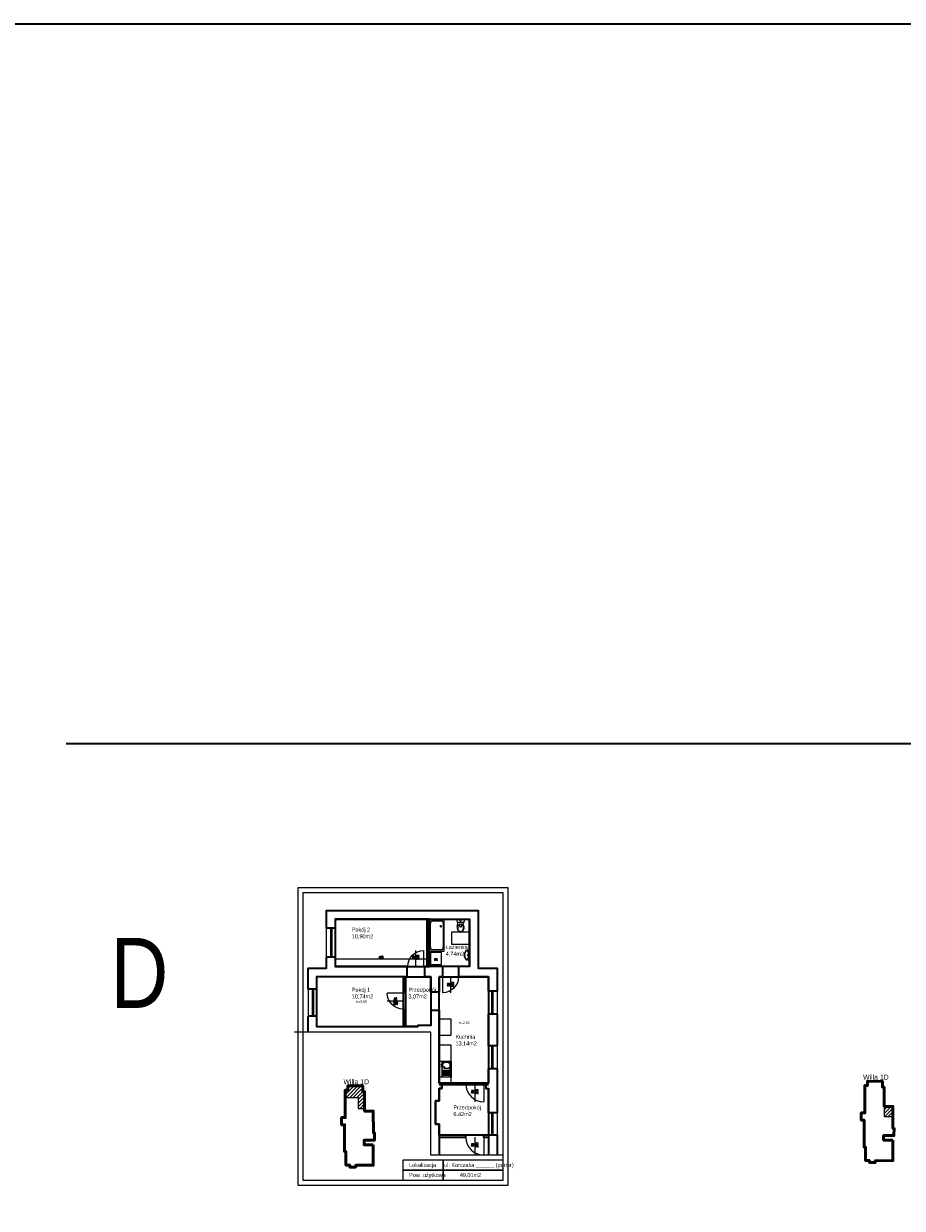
# Model space of a CAD drawing. Extents: x 33706 to 249013, y -74890 to 17912.
# Tile 12 of 175: x 55596 to 59983, y -10233 to -4316. Entities that reach past the tile are written whole.
import ezdxf
from ezdxf.lldxf.tags import DXFTag

# ---------------------------------------------------------------- set-up
doc = ezdxf.new("R2010")
doc.units = 0
doc.header["$MEASUREMENT"] = 0
for name, color, linetype, lineweight in [('_konstrukcja', 96, 'Continuous', 20), ('_stolarka', 1, 'Continuous', 13), ('A-ARM', 1, 'Continuous', 15), ('RAMKA', 13, 'Continuous', 25), ('wymiar', 3, 'Continuous', 13), ('ściany', 1, 'Continuous', 30)]:
    doc.layers.add(name, color=color, linetype=linetype, lineweight=lineweight)
doc.layers.add('Budynki', color=7, linetype='Continuous', lineweight=0, true_color=0x0a0909)
doc.styles.add('Arial narrow', font='ARIALN.TTF')
doc.styles.add('SIMPLEX', font='SIMPLEX.shx', dxfattribs={"width": 0.6})
doc.styles.get("Standard").update_dxf_attribs({"font": 'ARIALN.TTF'})
tags = doc.linetypes.add('HIDDEN', pattern=[0.375, 0.25, -0.125]).pattern_tags.tags
tags[6:7] = [DXFTag(74, 4), DXFTag(75, 0), DXFTag(340, '0'), DXFTag(46, 1.0), DXFTag(50, 0.0), DXFTag(44, 0.0), DXFTag(45, 0.0)]
tags[4:5] = [DXFTag(74, 4), DXFTag(75, 0), DXFTag(340, '0'), DXFTag(46, 1.0), DXFTag(50, 0.0), DXFTag(44, 0.0), DXFTag(45, 0.0)]
doc.dimstyles.new('1-50 cm', dxfattribs={"dimscale": 0.5, "dimtxt": 25, "dimasz": 10, "dimexe": 10, "dimexo": 25, "dimgap": 5, "dimtad": 1, "dimdec": 0, "dimdsep": 46, "dimtxsty": 'SIMPLEX', "dimblk": 'OBLIQUE', "dimcen": 0, "dimadec": 1, "dimazin": 0, "dimtfac": 0.028571, "dimtdec": 1, "dimtix": 1, "dimtmove": 1, "dimatfit": 2, "dimldrblk": 'DOT', "dimfxl": 30, "dimfxlon": 1, "dimtolj": 1, "dimlwe": -1, "dimarcsym": 0})

# ---------------------------------------------------------------- blocks, each defined once
blk = doc.blocks.new('wc')
at = {"layer": 'A-ARM', "color": 0}
for p, q in [((17.1, 0), (-17.1, 0)), ((-16.7, 35.7), (-13.5, 21.9)), ((-15, 17.5), (15, 17.5)), ((-13.8, 36.4), (-13.2, 33.7)), ((3.4, 26), (-3.4, 26)), ((13.8, 36.4), (13.2, 33.7)), ((16.7, 35.7), (13.5, 21.9))]:
    blk.add_line(p, q, dxfattribs=at)
at = {"layer": 'A-ARM', "color": 0, "linetype": 'HIDDEN', "lineweight": 13, "ltscale": 50}
blk.add_lwpolyline([(45, 65), (45, 125), (-45, 125), (-45, 65)], close=True, dxfattribs=at)
at = {"layer": 'A-ARM', "color": 0}
for points in [[(17.5, 42.5, 0.072039), (16.3, 50.8, 0.083339), (12.9, 57.8, 0.106661), (7.1, 63.1, 0.132138), (0, 65, 0.132138), (-7.1, 63.1, 0.106661), (-12.9, 57.8, 0.083339), (-16.3, 50.8, 0.072039), (-17.5, 42.5, 0.05824), (-16.7, 35.7, 0.083339)], [(14.5, 42.5, 0.072039), (13.4, 50, 0.083339), (10.5, 56, 0.106661), (5.6, 60.5, 0.132138), (0, 62, 0.132138), (-5.6, 60.5, 0.106661), (-10.5, 56, 0.083339), (-13.4, 50, 0.072039), (-14.5, 42.5, 0.05824), (-13.8, 36.4, 0.05824)], [(6.8, 26.6, 0.047502), (6.3, 31.2, 0.067446), (4.8, 35.2, 0.105232), (2.3, 38.2, 0.168531), (0, 39, 0.168531), (-2.3, 38.2, 0.105232), (-4.8, 35.2, 0.067446), (-6.3, 31.2, 0.047502), (-6.8, 26.6, 0.053598)], [(13.8, 36.4, 0.05824), (14.5, 42.5, 0.05824)], [(16.7, 35.7, 0.05824), (17.5, 42.5, 0.072039)]]:
    blk.add_lwpolyline(points, format="xyb", dxfattribs=at)
at = {"layer": 'A-ARM', "color": 0, "linetype": 'HIDDEN', "lineweight": 13, "ltscale": 50}
for points in [[(-45, 0), (-45, 2.5)], [(-42.5, 0), (-45, 0)], [(45, 0), (42.5, 0)], [(45, 0), (45, 2.5)]]:
    blk.add_lwpolyline(points, dxfattribs=at)
at = {"layer": 'A-ARM', "color": 0}
blk.add_circle((0, 8.8), 1.96, dxfattribs=at)
for centre, radius, start, end in [((16.9, 2.7), 37, 159.65826, 179.46235), ((-17.1, 3), 3, 179.46235, 270), ((-15, 14.5), 3, 90, 159.65826), ((-33, 17.4), 20, 0.32832, 13.00467), ((-3.4, 36), 10, 193.00467, 270), ((3.4, 36), 10, 270, 346.99533), ((33, 17.4), 20, 166.99533, 179.67168), ((15, 14.5), 3, 20.34174, 90), ((17.1, 3), 3, 270, 0.53765), ((-16.9, 2.7), 37, 0.53765, 20.34174)]:
    blk.add_arc(centre, radius, start, end, dxfattribs=at)
blk = doc.blocks.new('_arm_brodzik prost 90')
at = {"layer": 'A-ARM', "color": 0}
for p, q in [((0, 90), (90, 90)), ((0, 0), (0, 90)), ((5, 12.5), (5, 77.5)), ((12.5, 85), (77.5, 85)), ((85, 77.5), (85, 12.5)), ((90, 90), (90, 0)), ((90, 0), (0, 0)), ((77.5, 5), (12.5, 5))]:
    blk.add_line(p, q, dxfattribs=at)
blk.add_circle((20, 20), 2.5, dxfattribs=at)
for centre, start, end in [((12.5, 77.5), 90, 180), ((77.5, 77.5), 0, 90), ((12.5, 12.5), 180, 270), ((77.5, 12.5), 270, 0)]:
    blk.add_arc(centre, 7.5, start, end, dxfattribs=at)
blk = doc.blocks.new('_arm_umywalka')
at = {"layer": 'A-ARM', "color": 0}
for p, q in [((-20, 13.5), (-20, 0)), ((-20, 0), (20, 0)), ((20, 0), (20, 13.5))]:
    blk.add_line(p, q, dxfattribs=at)
blk.add_lwpolyline([(20, 13.5, 0.138474), (18.6, 18.4, 0.107069), (14.1, 23, 0.080452), (8, 25.9, 0.068264), (0, 27, 0.068264), (-8, 25.9, 0.080452), (-14.1, 23, 0.107069), (-18.6, 18.4, 0.138474), (-20, 13.5, 0.138474)], format="xyb", dxfattribs=at)
blk.add_lwpolyline([(-17, 14.5, 0.138474), (-16.1, 11.2, 0.107069), (-12.5, 7.4, 0.080452), (-7.1, 5, 0.068264), (0, 4, 0.068264), (7.1, 5, 0.080452), (12.5, 7.4, 0.107069), (16.1, 11.2, 0.138474), (17, 14.5, 0.138474), (16.1, 17.8, 0.107069), (12.5, 21.6, 0.080452), (7.1, 24, 0.068264), (0, 25, 0.068264), (-7.1, 24, 0.080452), (-12.5, 21.6, 0.107069), (-16.1, 17.8, 0.138474)], format="xyb", close=True, dxfattribs=at)
blk.add_circle((0, 9.5), 2, dxfattribs=at)
blk = doc.blocks.new('dr100_uniwersalne')
at = {"layer": '_stolarka', "color": 0, "linetype": 'ByBlock', "ltscale": 50}
blk.add_line((50, 0), (50, 100), dxfattribs=at)
blk.add_lwpolyline([(0, 0), (0, 100)], dxfattribs=at)
blk.add_arc((0, 0), 100, 0, 90, dxfattribs=at)
blk = doc.blocks.new('_arm_zlewozmywak 1-kom')
at = {"layer": 'A-ARM'}
for p, q in [((80, 60), (0, 60)), ((0, 60), (0, 0)), ((80, 0), (80, 60)), ((0, 0), (80, 0)), ((2.5, 41.5), (2.5, 7.5)), ((6.6, 34), (5.2, 25.8)), ((5.2, 23.2), (6.6, 15)), ((74.5, 44.5), (5.5, 44.5)), ((74.5, 4.5), (5.5, 4.5)), ((19.8, 41.7), (13, 40.5)), ((13, 8.5), (19.8, 7.3)), ((29.5, 40.5), (22.7, 41.7)), ((22.7, 7.3), (29.5, 8.5)), ((37.3, 25.8), (35.9, 34)), ((35.9, 15), (37.3, 23.2)), ((36.2, 32.6), (36.2, 32.6)), ((72.5, 39.5), (42.5, 39.5)), ((72.5, 34.5), (42.5, 34.5)), ((72.5, 29.5), (42.5, 29.5)), ((72.5, 24.5), (42.5, 24.5)), ((42.5, 19.5), (72.5, 19.5)), ((42.5, 14.5), (72.5, 14.5)), ((42.5, 9.5), (72.5, 9.5)), ((77.5, 41.5), (77.5, 7.5))]:
    blk.add_line(p, q, dxfattribs=at)
for centre, radius in [((17, 49), 1.5), ((25, 49), 1.5), ((30, 34.5), 2.5)]:
    blk.add_circle(centre, radius, dxfattribs=at)
for centre, radius, start, end in [((5.5, 41.5), 3, 90, 180), ((5.5, 7.5), 3, 180, 270), ((13.1, 24.5), 8, 170.53768, 189.46232), ((14.5, 32.6), 8, 100.30485, 170.53768), ((14.5, 16.4), 8, 189.46232, 259.69515), ((21.2, 33.9), 8, 79.69515, 100.30485), ((21.2, 15.1), 8, 259.69515, 280.30485), ((28, 32.6), 8, 9.46232, 79.69515), ((28, 16.4), 8, 280.30485, 350.53768), ((28.3, 31.2), 8, 9.46015, 9.46232), ((29.4, 24.5), 8, 350.53768, 9.46232), ((74.5, 41.5), 3, 0, 90), ((74.5, 7.5), 3, 270, 0)]:
    blk.add_arc(centre, radius, start, end, dxfattribs=at)
blk = doc.blocks.new('_OBLIQUE')
at = {"color": 0, "linetype": 'ByBlock', "lineweight": -2}
for p, q in [((-0.5, -0.5), (0.5, 0.5)), ((0, 0), (0, 0))]:
    blk.add_line(p, q, dxfattribs=at)
blk = doc.blocks.new('*D10395')
at = {"layer": 'DEFPOINTS', "color": 0, "lineweight": 18, "ltscale": 50}
for p in [(57150.8, -8988.7), (57150.8, -9025.2), (57610.8, -9025.2)]:
    blk.add_point(p, dxfattribs=at)
at = {"layer": 'wymiar', "color": 0, "ltscale": 50}
for p, q in [((57150.8, -9003.7), (57150.8, -8983.7)), ((57610.8, -9003.7), (57610.8, -8983.7))]:
    blk.add_line(p, q, dxfattribs=at)
at = {"layer": 'wymiar', "color": 0, "lineweight": -2, "ltscale": 50}
blk.add_line((57610.8, -8988.7), (57150.8, -8988.7), dxfattribs=at)
at = {"layer": 'wymiar', "color": 0, "lineweight": -2, "ltscale": 50, "xscale": 5, "yscale": 5, "zscale": 5, "rotation": 180}
blk.add_blockref('_OBLIQUE', (57150.8, -8988.7), dxfattribs=at)
at = {"layer": 'wymiar', "color": 0, "lineweight": -2, "ltscale": 50, "xscale": 5, "yscale": 5, "zscale": 5}
blk.add_blockref('_OBLIQUE', (57610.8, -8988.7), dxfattribs=at)
at = {"layer": 'wymiar', "color": 0, "lineweight": 18, "ltscale": 50, "insert": (57380.8, -8979.9), "char_height": 12.5, "attachment_point": 5, "style": 'SIMPLEX'}
blk.add_mtext('\\A1;460', dxfattribs=at)
blk = doc.blocks.new('_Dot')
at = {"color": 0, "lineweight": -2}
blk.add_line((-0.5, 0), (-1, 0), dxfattribs=at)
at = {"color": 0, "const_width": 0.5}
blk.add_lwpolyline([(-0.25, 0, 1), (0.25, 0, 1)], format="xyb", close=True, dxfattribs=at)
blk = doc.blocks.new('Metryka')
at = {"lineweight": 18, "ltscale": 50}
for points in [[(0, -50), (200, -50), (200, 0), (0, 0)], [(0, -100), (200, -100), (200, -50), (0, -50)], [(200, -50), (500, -50), (500, 0), (200, 0)], [(200, -100), (500, -100), (500, -50), (200, -50)]]:
    blk.add_lwpolyline(points, close=True, dxfattribs=at)
at = {"lineweight": 25, "ltscale": 50, "style": 'Arial narrow'}
for s, p in [('Lokalizacja', (30.7, -34.6)), ('Pow. użytkowa', (30.7, -84.6))]:
    blk.add_text(s, height=20, dxfattribs=at).set_placement(p)

msp = doc.modelspace()

# ---------------------------------------------------------------- hatches: boundary and pattern name
at = {"layer": 'ściany', "lineweight": 18, "ltscale": 50}
h = msp.add_hatch(dxfattribs=at)
h.set_pattern_fill('ANSI31', color=256, scale=100, angle=360, style=0)
h.set_pattern_definition([(45, (84645.303, 113731.493), (-8.8388348, 8.8388348), [])])
h.paths.add_polyline_path([(57201.3, -9643.2), (57201.4, -9679.6), (57266.2, -9679.2), (57266.2, -9734), (57298.1, -9734), (57298, -9650.6), (57289.6, -9650.7), (57289.5, -9621.6), (57214.2, -9621.8), (57214.2, -9643.2)])
h = msp.add_hatch(dxfattribs=at)
h.set_pattern_fill('ANSI31', color=256, scale=100, angle=360, style=0)
h.set_pattern_definition([(45, (87240.111, 113754.383), (-8.8388348, 8.8388348), [])])
h.paths.add_polyline_path([(59893, -9724.5), (59893, -9724.5), (59936.5, -9724.4), (59936.5, -9774.2), (59893, -9774.2)])

# ---------------------------------------------------------------- linework, layer by layer
at = {"layer": '_konstrukcja', "color": 2, "lineweight": 35, "ltscale": 50}
msp.add_line((55807.7, -7912), (64324.8, -7912), dxfattribs=at)
at = {"layer": '_konstrukcja', "lineweight": 35, "ltscale": 50}
for p, q in [((57822.8, -9025.2), (57822.8, -8788.2)), ((57508.8, -9025.2), (57150.8, -9025.2)), ((57687.8, -9025.2), (57598.8, -9025.2)), ((57687.8, -9025.2), (57687.8, -9076.2)), ((57670.8, -9614.2), (57803.8, -9614.2)), ((57803.8, -9614.2), (57803.8, -9608.2)), ((57893.8, -9614.2), (57893.8, -9608.2)), ((57893.8, -9614.2), (57917.8, -9614.2)), ((57803.8, -9868.2), (57670.8, -9868.2)), ((57803.8, -9880.2), (57803.8, -9868.2)), ((57917.8, -9868.2), (57893.8, -9868.2)), ((57893.8, -9880.2), (57893.8, -9868.2))]:
    msp.add_line(p, q, dxfattribs=at)
for points in [[(57108.8, -8834.2), (57108.8, -8746.2), (57864.8, -8746.2), (57864.8, -9034.2), (57959.8, -9034.2), (57959.8, -9149.2)], [(57150.8, -8788.2), (57822.8, -8788.2)], [(57150.8, -8788.2), (57150.8, -8834.2)], [(57150.8, -8834.2), (57108.8, -8834.2)], [(57016.8, -9139.2), (57016.8, -9034.2), (57108.8, -9034.2), (57108.8, -8979.2)], [(57150.8, -8979.2), (57108.8, -8979.2)], [(57150.8, -8979.2), (57150.8, -9025.2)], [(57508.8, -9025.2), (57508.8, -9076.2)], [(57598.8, -9076.2), (57598.8, -9025.2)], [(57822.8, -9025.2), (57767.8, -9025.2), (57767.8, -9076.2)], [(57508.8, -9076.2), (57058.8, -9076.2), (57058.8, -9139.2)], [(57628.8, -9154.2), (57628.8, -9076.2), (57598.8, -9076.2)], [(57670.8, -9076.2), (57670.8, -9154.2), (57628.8, -9154.2)], [(57687.8, -9076.2), (57670.8, -9076.2), (57670.8, -9076.2)], [(57917.8, -9149.2), (57917.8, -9076.2), (57767.8, -9076.2)], [(57058.8, -9139.2), (57016.8, -9139.2)], [(57959.8, -9149.2), (57917.8, -9149.2)], [(57058.8, -9273.2), (57016.8, -9273.2)], [(57016.8, -9353.2), (57016.8, -9273.2)], [(57058.8, -9273.2), (57058.8, -9324.2)], [(57628.8, -9243.2), (57628.8, -9320.2), (57564.8, -9320.2)], [(57628.8, -9243.2), (57670.8, -9243.2)], [(57670.8, -9243.2), (57670.8, -9608.2), (57803.8, -9608.2)], [(57917.8, -9422.2), (57917.8, -9263.2)], [(57959.8, -9263.2), (57917.8, -9263.2)], [(57959.8, -9263.2), (57959.8, -9422.2)], [(57058.8, -9324.2), (57564.8, -9324.2), (57564.8, -9320.2)], [(57959.8, -9422.2), (57917.8, -9422.2)], [(57917.8, -9608.2), (57917.8, -9536.2)], [(57959.8, -9536.2), (57917.8, -9536.2)], [(57959.8, -9536.2), (57959.8, -9756.2)], [(57684.8, -9614.2), (57684.8, -9634.2), (57670.8, -9634.2)], [(57670.8, -9634.2), (57670.8, -9696.2)], [(57893.8, -9608.2), (57917.8, -9608.2)], [(57903.8, -9614.2), (57903.8, -9634.2), (57917.8, -9634.2)], [(57917.8, -9756.2), (57917.8, -9634.2)], [(57670.8, -9696.2), (57653.1, -9696.2), (57653.1, -9812.2)], [(57959.8, -9756.2), (57917.8, -9756.2)], [(57653.1, -9812.2), (57670.8, -9812.2), (57670.8, -9968.2)], [(57803.8, -9880.2), (57670.8, -9880.2)], [(57670.8, -9880.2), (57670.8, -9968.2)], [(57917.8, -9880.2), (57893.8, -9880.2)], [(57959.8, -9868.2), (57917.8, -9868.2)], [(57917.8, -9868.2), (57917.8, -9968.2)], [(57959.8, -9868.2), (57959.8, -9968.2)]]:
    msp.add_lwpolyline(points, dxfattribs=at)
for points in [[(57610.8, -9025.2), (57622.8, -9025.2), (57622.8, -8788.2), (57610.8, -8788.2)], [(57491.8, -9153.2), (57503.8, -9153.2), (57503.8, -9076.2), (57491.8, -9076.2)], [(57491.8, -9324.2), (57503.8, -9324.2), (57503.8, -9243.2), (57491.8, -9243.2)]]:
    msp.add_lwpolyline(points, close=True, dxfattribs=at)
at = {"layer": '_konstrukcja', "lineweight": 18, "ltscale": 50}
for points in [[(57108.8, -8834.2), (57150.8, -8834.2), (57150.8, -8979.2), (57108.8, -8979.2)], [(57016.8, -9273.2), (57058.8, -9273.2), (57058.8, -9139.2), (57016.8, -9139.2)], [(57917.8, -9149.2), (57959.8, -9149.2), (57959.8, -9263.2), (57917.8, -9263.2)], [(57917.8, -9422.2), (57959.8, -9422.2), (57959.8, -9536.2), (57917.8, -9536.2)], [(57917.8, -9756.2), (57959.8, -9756.2), (57959.8, -9868.2), (57917.8, -9868.2)]]:
    msp.add_lwpolyline(points, close=True, dxfattribs=at)
at = {"layer": '_konstrukcja', "linetype": 'HIDDEN', "lineweight": 18, "ltscale": 100}
msp.add_lwpolyline([(57989.9, -9968.2), (57628.8, -9968.2), (57628.8, -9353.2), (56947.8, -9353.2)], dxfattribs=at)
at = {"layer": '_stolarka', "lineweight": 18}
for points in [[(57134.8, -8834.2), (57134.8, -8979.2), (57129.8, -8979.2), (57129.8, -8834.2), (57134.8, -8834.2), (57134.8, -8839.2), (57129.8, -8839.2), (57129.8, -8979.2), (57129.8, -8974.2), (57134.8, -8974.2), (57132.3, -8974.2), (57132.3, -8839.2)], [(57042.8, -9139.2), (57042.8, -9273.2), (57037.8, -9273.2), (57037.8, -9139.2), (57042.8, -9139.2), (57042.8, -9144.2), (57037.8, -9144.2), (57037.8, -9273.2), (57037.8, -9268.2), (57042.8, -9268.2), (57040.3, -9268.2), (57040.3, -9144.2)], [(57938.8, -9149.2), (57938.8, -9263.2), (57933.8, -9263.2), (57933.8, -9149.2), (57938.8, -9149.2), (57938.8, -9154.2), (57933.8, -9154.2), (57933.8, -9263.2), (57933.8, -9258.2), (57938.8, -9258.2), (57936.3, -9258.2), (57936.3, -9154.2)], [(57938.8, -9422.2), (57938.8, -9536.2), (57933.8, -9536.2), (57933.8, -9422.2), (57938.8, -9422.2), (57938.8, -9427.2), (57933.8, -9427.2), (57933.8, -9536.2), (57933.8, -9531.2), (57938.8, -9531.2), (57936.3, -9531.2), (57936.3, -9427.2)], [(57938.8, -9756.2), (57938.8, -9868.2), (57933.8, -9868.2), (57933.8, -9756.2), (57938.8, -9756.2), (57938.8, -9761.2), (57933.8, -9761.2), (57933.8, -9868.2), (57933.8, -9863.2), (57938.8, -9863.2), (57936.3, -9863.2), (57936.3, -9761.2)]]:
    msp.add_lwpolyline(points, dxfattribs=at)
at = {"layer": 'A-ARM', "lineweight": 25, "ltscale": 50}
for points in [[(57627.8, -9015.2), (57682.8, -9015.2), (57682.8, -8955.2), (57627.8, -8955.2)], [(57670.8, -9368.2), (57730.8, -9368.2), (57730.8, -9288.2), (57670.8, -9288.2)], [(57670.8, -9498.2), (57730.8, -9498.2), (57730.8, -9418.2), (57670.8, -9418.2)], [(57670.8, -9608.2), (57730.8, -9608.2), (57730.8, -9578.2), (57670.8, -9578.2)]]:
    msp.add_lwpolyline(points, close=True, dxfattribs=at)
at = {"layer": 'Budynki', "color": 18, "linetype": 'Continuous', "lineweight": 50, "flags": 128}
for points in [[(57341.6, -9916.1), (57295.6, -9915.5), (57295.5, -9893), (57347.2, -9892.9), (57347.2, -9856), (57342, -9856), (57341.7, -9747.3), (57298.2, -9747.4), (57298, -9650.6), (57289.6, -9650.7), (57289.5, -9621.6), (57214.2, -9621.8), (57214.2, -9643.2), (57201.3, -9643.2), (57201.6, -9779.5), (57183.8, -9779.5), (57183.8, -9815.5), (57198, -9815.5), (57198.3, -9950.9), (57204.9, -9950.8), (57205, -10017.3), (57224.3, -10017.3), (57224.3, -10027.1), (57254, -10027), (57253.9, -10018.1), (57341.8, -10017.9), (57341.6, -9916.1)], [(59936.4, -9893.3), (59890.4, -9892.7), (59890.3, -9870.1), (59942, -9870), (59942.1, -9833.1), (59936.8, -9833.2), (59936.5, -9724.4), (59893, -9724.5), (59892.8, -9627.7), (59884.4, -9627.8), (59884.3, -9598.7), (59809, -9599), (59809, -9620.3), (59796.2, -9620.3), (59796.4, -9756.6), (59778.6, -9756.6), (59778.6, -9792.6), (59792.8, -9792.6), (59793.1, -9928), (59799.7, -9927.9), (59799.8, -9994.5), (59819.1, -9994.4), (59819.1, -10004.2), (59848.8, -10004.1), (59848.7, -9995.2), (59936.6, -9995), (59936.4, -9893.3)]]:
    msp.add_lwpolyline(points, close=True, dxfattribs=at)
at = {"layer": 'DEFPOINTS', "lineweight": 35, "ltscale": 50}
for points in [[(57610.8, -8788.2), (57150.8, -8788.2), (57150.8, -9025.2), (57610.8, -9025.2)], [(57622.8, -8788.2), (57822.8, -8788.2), (57822.8, -9025.2), (57622.8, -9025.2)], [(57491.8, -9076.2), (57058.8, -9076.2), (57058.8, -9324.2), (57491.8, -9324.2)], [(57503.8, -9324.2), (57503.8, -9076.2), (57628.8, -9076.2), (57628.8, -9320.2), (57564.8, -9320.2), (57564.8, -9324.2)], [(57670.8, -9076.2), (57917.8, -9076.2), (57917.8, -9608.2), (57670.8, -9608.2)], [(57670.8, -9868.2), (57670.8, -9812.2), (57653.1, -9812.2), (57653.1, -9696.2), (57670.8, -9696.2), (57670.8, -9634.2), (57684.8, -9634.2), (57684.8, -9614.2), (57903.8, -9614.2), (57903.8, -9634.2), (57917.8, -9634.2), (57917.8, -9868.2)]]:
    msp.add_lwpolyline(points, close=True, dxfattribs=at)
at = {"layer": 'RAMKA', "lineweight": 25, "ltscale": 50}
for points in [[(58014.9, -10117.1), (58014.9, -8632.1), (56964.9, -8632.1), (56964.9, -10117.1)], [(57989.9, -10092.1), (57989.9, -8657.1), (56989.9, -8657.1), (56989.9, -10092.1)]]:
    msp.add_lwpolyline(points, close=True, dxfattribs=at)
at = {"layer": 'ściany', "lineweight": 18, "ltscale": 50}
msp.add_lwpolyline([(57201.4, -9679.6), (57266.2, -9679.2), (57266.2, -9734), (57298.1, -9734)], dxfattribs=at)
msp.add_lwpolyline([(59936.5, -9724.4), (59893, -9724.4), (59893, -9774.2), (59936.5, -9774.2)], close=True, dxfattribs=at)

# ---------------------------------------------------------------- block references
at = {"layer": '_stolarka', "lineweight": 35, "xscale": -0.8, "yscale": 0.8, "zscale": 0.8}
msp.add_blockref('dr100_uniwersalne', (57593.8, -9025.2), dxfattribs=at)
at = {"layer": '_stolarka', "lineweight": 35}
for p, xscale, yscale, zscale, rotation in [((57687.8, -9076.2), -0.8, 0.8, 0.8, 180), ((57491.8, -9158.2), -0.8, 0.8, 0.8, 89.99999999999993), ((57893.8, -9611.2), 0.9, 0.9, 0.9, 180), ((57893.8, -9877.2), 0.9, 0.9, 0.9, 180)]:
    msp.add_blockref('dr100_uniwersalne', p, dxfattribs=dict(at, xscale=xscale, yscale=yscale, zscale=zscale, rotation=rotation))
at = {"layer": 'A-ARM', "xscale": 0.8, "yscale": 1.8, "rotation": 180}
msp.add_blockref('_arm_brodzik prost 90', (57694.8, -8788.2), dxfattribs=at)
at = {"layer": 'A-ARM', "rotation": 180}
msp.add_blockref('wc', (57777.8, -8788.2), dxfattribs=at)
at = {"layer": 'A-ARM'}
for name, p, xscale, rotation in [('_arm_umywalka', (57822.8, -8968.3), 1.2, 90.00000000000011), ('_arm_zlewozmywak 1-kom', (57730.8, -9498.2), -1, 89.9999999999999)]:
    msp.add_blockref(name, p, dxfattribs=dict(at, xscale=xscale, rotation=rotation))
at = {"layer": 'RAMKA', "lineweight": 25, "ltscale": 50}
msp.add_blockref('Metryka', (57489.9, -9992.1), dxfattribs=at)

# ---------------------------------------------------------------- texts
at = {"layer": '_konstrukcja', "color": 2, "lineweight": 35, "ltscale": 50, "style": 'Arial narrow'}
msp.add_text('D', height=350, dxfattribs=at).set_placement((56029, -9232.1))
at = {"layer": '_stolarka', "lineweight": 25, "ltscale": 50, "char_height": 12.5, "attachment_point": 5, "rotation": 90, "style": 'SIMPLEX'}
for s, insert in [('{\\A1;80\\P200}', (57553.8, -8980.2)), ('{\\A1;80\\P200}', (57727.8, -9116.2)), ('{\\A1;90\\P200}', (57848.8, -9651.2)), ('{\\A1;90\\P200}', (57848.8, -9917.2))]:
    msp.add_mtext(s, dxfattribs=dict(at, insert=insert))
at = {"layer": '_stolarka', "lineweight": 25, "ltscale": 50, "insert": (57453.2, -9198.2), "char_height": 12.5, "attachment_point": 5, "style": 'SIMPLEX'}
msp.add_mtext('{\\A1;80\\P200}', dxfattribs=at)
at = {"layer": 'A-ARM', "lineweight": 25, "ltscale": 50, "style": 'Arial narrow'}
for p in [(59787.6, -9590.5), (57192.8, -9613.4)]:
    msp.add_text('Willa 1D', height=25, dxfattribs=at).set_placement(p)
at = {"layer": 'A-ARM', "lineweight": 25, "ltscale": 50, "char_height": 20, "width": 184.332, "attachment_point": 1, "style": 'Arial narrow'}
for s, insert in [('Pokój 2\\P10,90m2', (57234.6, -8831)), ('Łazienka\\P4,74m2', (57703.5, -8918.4)), ('Przedpokój\\P3,07m2', (57517.4, -9131.7)), ('Kuchnia\\P13,14m2', (57752.2, -9366.3)), ('Przedpokój\\P6,42m2', (57742.1, -9719.1))]:
    msp.add_mtext(s, dxfattribs=dict(at, insert=insert))
at = {"layer": 'A-ARM', "lineweight": 25, "ltscale": 50, "insert": (57653.6, -8991.3), "char_height": 12.5, "attachment_point": 5, "style": 'SIMPLEX'}
msp.add_mtext('{\\A1;PR}', dxfattribs=at)
at = {"layer": 'RAMKA', "lineweight": 25, "ltscale": 50, "style": 'Arial narrow'}
for s, p in [('ul. Korczaka ______ (parter)', (57695.6, -10026.7)), ('49,01m2', (57773.8, -10076.7))]:
    msp.add_text(s, height=20, dxfattribs=at).set_placement(p)

# ---------------------------------------------------------------- dimensions: what is measured, and where the dimension line sits
at = {"layer": 'wymiar', "lineweight": 18, "ltscale": 50}
dim = msp.add_linear_dim(base=(57150.8, -8988.7), p1=(57610.8, -9025.2), p2=(57150.8, -9025.2), dimstyle='1-50 cm', dxfattribs=at)
dim.commit()
dim.dimension.update_dxf_attribs({"geometry": '*D10395', "text_midpoint": (57380.8, -8979.9)})

# ---------------------------------------------------------------- next in the draw order: texts
at = {"layer": 'A-ARM', "lineweight": 25, "ltscale": 50, "char_height": 12.5, "attachment_point": 1, "bg_fill": 2}
for s, insert in [('\\pxql;h=3,60', (57256.4, -9194.4)), ('\\pxql;h=2,90', (57769.9, -9299.8))]:
    msp.add_mtext(s, dxfattribs=dict(at, insert=insert))

# ---------------------------------------------------------------- next in the draw order: linework, layer by layer
at = {"layer": '_konstrukcja', "color": 5, "lineweight": 35, "ltscale": 50}
msp.add_lwpolyline([(33706.4, -4316), (90923.2, -4316), (90923.2, -48274.7), (33706.4, -48274.7)], close=True, dxfattribs=at)

# ---------------------------------------------------------------- next in the draw order: texts
at = {"layer": 'A-ARM', "lineweight": 25, "ltscale": 50, "insert": (57234.6, -9131.7), "char_height": 20, "width": 184.332, "attachment_point": 1, "style": 'Arial narrow'}
msp.add_mtext('Pokój 1\\P10,74m2', dxfattribs=at)

doc.saveas('drawing.dxf')
